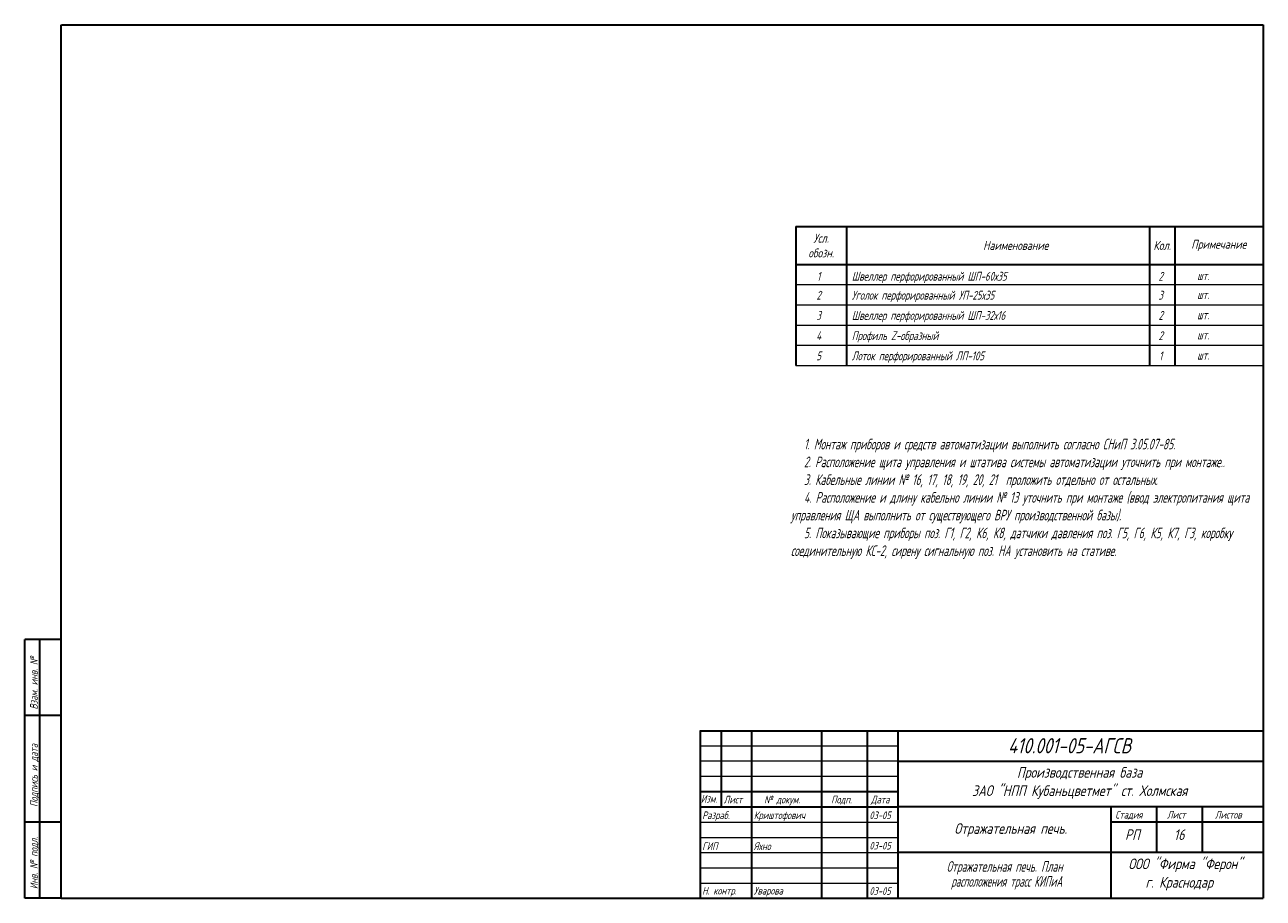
# Model space of a CAD drawing. Header units: millimetres. Extents: x -202 to 205, y 5 to 292.
import ezdxf
from ezdxf.enums import TextEntityAlignment as Align

# ---------------------------------------------------------------- set-up
doc = ezdxf.new("R2010")
doc.units = ezdxf.units.MM
for name, color, linetype, lineweight in [('ЛинСпециф', 7, 'Continuous', 35), ('ЛинСпецТон', 7, 'Continuous', 15), ('Размеры', 7, 'Continuous', 15), ('Рамка', 7, 'Continuous', 35)]:
    doc.layers.add(name, color=color, linetype=linetype, lineweight=lineweight)
doc.layers.add('НадписиРамки', color=7, linetype='Continuous')
doc.styles.add('Gost_35_08', font='GOST.TTF', dxfattribs={"width": 0.8, "oblique": 15, "height": 3.5})
doc.styles.add('Надпись', font='GOST.TTF', dxfattribs={"oblique": 15, "height": 3.5})

msp = doc.modelspace()

# ---------------------------------------------------------------- linework, layer by layer
at = {"layer": 'ЛинСпециф'}
for p, q in [((51.43, 225.71), (51.43, 186.69)), ((51.43, 225.71), (51.43, 180.05)), ((68.04, 225.71), (68.04, 180.05)), ((167.67, 225.71), (167.67, 180.05)), ((175.97, 225.71), (175.97, 180.05)), ((51.43, 213.26), (205.03, 213.26))]:
    msp.add_line(p, q, dxfattribs=at)
at = {"layer": 'ЛинСпециф', "ltscale": 0.5}
msp.add_line((51.43, 225.71), (205, 225.71), dxfattribs=at)
at = {"layer": 'ЛинСпецТон', "lineweight": 15}
for p, q in [((51.43, 206.61), (204.89, 206.61)), ((51.43, 199.97), (204.89, 199.97)), ((51.43, 193.33), (204.89, 193.33)), ((51.43, 186.69), (204.89, 186.69)), ((51.43, 180.05), (204.89, 180.05))]:
    msp.add_line(p, q, dxfattribs=at)
at = {"layer": 'Рамка'}
for p, q in [((-190, 5), (-190, 292)), ((-189.88, 292), (205, 292)), ((205, 292), (205, 5)), ((205, 234.62), (205, 82.69)), ((-190, 90), (-202, 90)), ((-202, 5), (-202, 90)), ((-197, 5), (-197, 90)), ((-190, 65), (-202, 65)), ((20, 60), (205, 60)), ((20.03, 60.1), (20.03, 30.1)), ((27, 35.1), (27, 60)), ((37, 50), (37, 60)), ((60, 5.1), (60, 60)), ((75, 5.1), (75, 60)), ((85, 5.1), (85, 60)), ((37, 5.1), (37, 50)), ((85.03, 50), (205, 50)), ((20.03, 40.1), (85.03, 40.1)), ((20, 35), (85, 35)), ((85.03, 35.1), (205.03, 35.1)), ((155, 35.1), (155, 5)), ((170, 35.1), (170, 20)), ((185, 35.1), (185, 20)), ((-190, 30), (-202, 30)), ((20.03, 30.1), (20.03, 5.1)), ((155, 30.1), (205, 30.1)), ((205, 20), (85.03, 20)), ((-190, 5), (-202, 5)), ((-190, 5), (205, 5))]:
    msp.add_line(p, q, dxfattribs=at)
at = {"layer": 'Рамка', "lineweight": 15}
for p, q in [((20.03, 55.1), (85.03, 55.1)), ((20.03, 50.1), (85.03, 50.1)), ((20.03, 45.1), (85.03, 45.1)), ((20, 30), (85, 30)), ((20, 25), (85, 25)), ((20, 20), (85, 20)), ((20, 15), (85, 15)), ((20, 10), (85, 10))]:
    msp.add_line(p, q, dxfattribs=at)

# ---------------------------------------------------------------- texts
at = {"layer": 'ЛинСпециф', "ltscale": 0.4, "style": 'Надпись', "oblique": 15, "width": 0.9}
for s, height, p in [('1', 2.91, (58.91, 207.9)), ('2', 2.91, (171.33, 207.9)), ('шт.', 2.906, (185.28, 208.11)), ('2', 2.91, (58.91, 201.68)), ('3', 2.91, (171.33, 201.68)), ('шт.', 2.906, (185.28, 201.88)), ('3', 2.91, (58.91, 195.04)), ('2', 2.91, (171.33, 195.04)), ('шт.', 2.906, (185.28, 195.24)), ('2', 2.91, (171.33, 188.39)), ('4', 2.91, (58.91, 188.39)), ('шт.', 2.906, (185.28, 188.6)), ('5', 2.91, (58.91, 181.75)), ('1', 2.91, (171.33, 181.75)), ('шт.', 2.906, (185.28, 181.95))]:
    msp.add_text(s, height=height, dxfattribs=at).set_placement(p, align=Align.CENTER)
for s, p in [('Швеллер перфорированный ШП-60х35', (69.81, 207.91)), ('Уголок перфорированный УП-25х35', (69.81, 201.68)), ('Швеллер перфорированный ШП-32х16', (69.81, 195.04)), ('Профиль Z-образный', (69.81, 188.4)), ('Лоток перфорированный ЛП-105', (69.81, 181.76))]:
    msp.add_text(s, height=2.9058, dxfattribs=at).set_placement(p)
at = {"layer": 'ЛинСпециф', "ltscale": 0.5, "char_height": 2.9058, "attachment_point": 5, "style": 'Надпись'}
for s, insert, width in [('{\\fGOST|b0|i0|c204|p34;Наименование}', (123.7, 219.48), 49.8143), ('{\\fGOST|b0|i0|c204|p34;Кол.}', (171.82, 219.48), 8.3024), ('{\\fGOST|b0|i0|c204|p34;Примечание}', (190.43, 219.48), 29.0584)]:
    msp.add_mtext(s, dxfattribs=dict(at, insert=insert, width=width))
at = {"layer": 'НадписиРамки', "style": 'Надпись', "oblique": 15}
for s, p in [('Взам. инв. №', (-197, 67)), ('Подпись и дата', (-197, 35)), ('Инв. № подл.', (-197, 8))]:
    msp.add_text(s, height=2.5, rotation=90, dxfattribs=at).set_placement(p, align=Align.BOTTOM_LEFT)
for s, height, p in [('410.001-05-АГСВ', 5, (141.34, 52.61)), ('Производственная база', 3.5, (144.7, 44.6)), ('ЗАО "НПП Кубаньцветмет" ст. Холмская', 3.5, (144.7, 38.6)), ('Отражательная печь.', 3.5, (122.04, 26.15)), ('ООО "Фирма "Ферон"', 3.5, (179.4, 14.55)), ('г. Краснодар', 3.5, (177.43, 8.48))]:
    msp.add_text(s, height=height, dxfattribs=at).set_placement(p, align=Align.CENTER)
msp.add_text('Изм.', height=2.5, dxfattribs=at).set_placement((20.23, 37.67), align=Align.MIDDLE_LEFT)
for s, height, p in [('Лист', 2.5, (27.73, 35.42)), ('№ докум.', 2.5, (40.99, 35.42)), ('Подп.', 2.5, (63.02, 35.42)), ('Дата', 2.5, (76.12, 35.42)), ('Разраб.', 2.5, (20.64, 30.26)), ('Криштофович', 2.5, (37.6, 30.26)), ('03-05', 2.5, (75.6, 30.26)), ('Стадия', 2.5, (156.41, 30.43)), ('Лист', 2.5, (173.43, 30.43)), ('Листов', 2.5, (189.16, 30.43)), ('РП', 3.5, (159.62, 23.09)), ('16', 3.5, (175.7, 23.09)), ('ГИП', 2.5, (20.64, 20.09)), ('Яхно', 2.5, (37.6, 20.09)), ('03-05', 2.5, (75.6, 20.26)), ('Н. контр.', 2.5, (20.64, 5.46)), ('Уварова', 2.5, (37.6, 5.46)), ('03-05', 2.5, (75.6, 5.36))]:
    msp.add_text(s, height=height, dxfattribs=at).set_placement(p, align=Align.BOTTOM_LEFT)
for s, width, p in [('Отражательная печь. План', 0.8, (120.03, 13.69)), (' расположения трасс КИПиА', 0.75, (120.03, 8.79))]:
    msp.add_text(s, height=3.5, dxfattribs=dict(at, width=width)).set_placement(p, align=Align.CENTER)
at = {"layer": 'Размеры', "ltscale": 0.5, "insert": (59.73, 219.44), "char_height": 2.9058, "width": 16.6048, "attachment_point": 5, "style": 'Надпись'}
msp.add_mtext('{\\fGOST|b0|i0|c204|p34;Усл.\\Pобозн.}', dxfattribs=at)
at = {"layer": 'Размеры', "insert": (49.79, 155.96), "char_height": 3.5, "width": 153.6502, "attachment_point": 1, "style": 'Gost_35_08'}
msp.add_mtext('   1{\\fGOST|b0|i0|c204|p34;. Монтаж приборов и средств автоматизации выполнить согласно СНиП 3.05.07-85.\\P   2. Расположение щита управления и штатива системы автоматизации уточнить при монтаже..\\P   3. Кабельные линии № 16, 17, 18, 19, 20, 21  проложить отдельно от остальных.\\P   4. Расположение и длину кабельно линии № 13 уточнить при монтаже (ввод электропитания щита управления ЩА выполнить от существующего ВРУ производственной базы).\\P   5. Показывающие приборы поз. Г1, Г2, К6, К8, датчики давления поз. Г5, Г6, К5, К7, Г3, коробку соединительную КС-2, сирену сигнальную поз. НА установить на стативе.}', dxfattribs=at)

doc.saveas('drawing.dxf')
